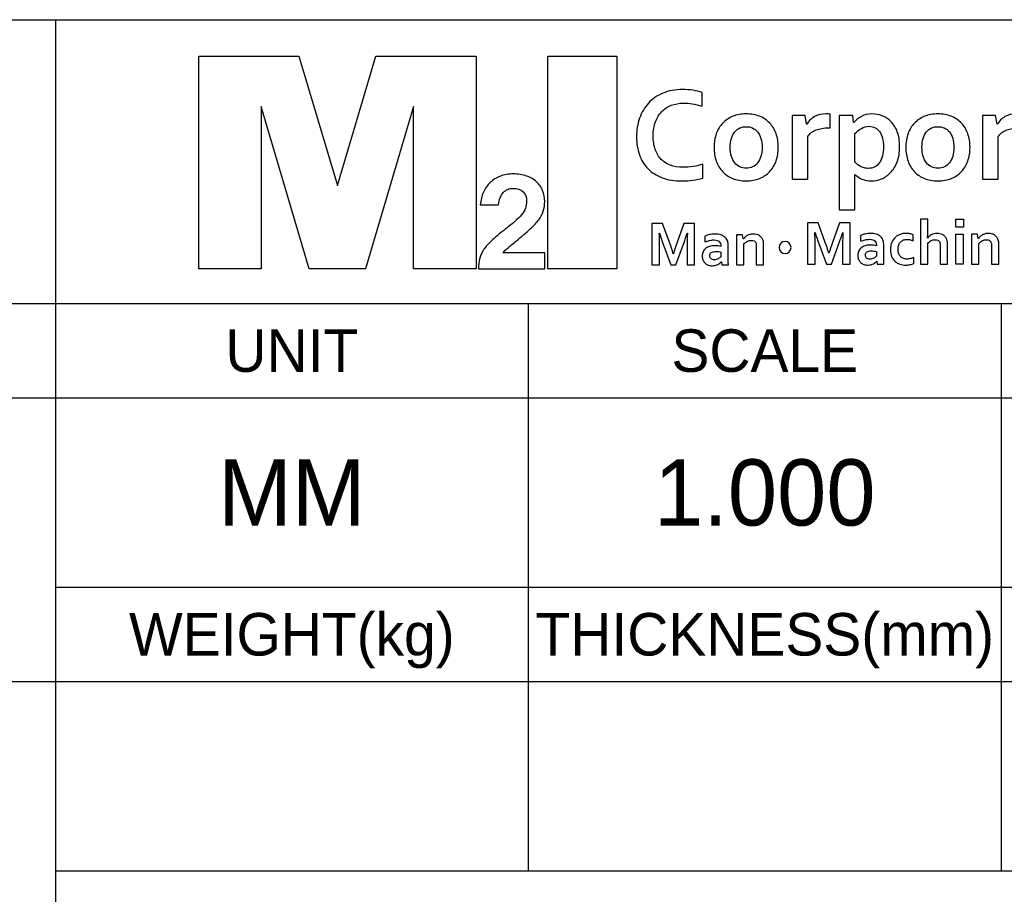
# Model space of a CAD drawing. Header units: inches. Extents: x 0 to 23.4, y 0 to 16.5.
# Tile 15 of 18: x 20 to 21.6, y 1.9 to 3.4. Entities that reach past the tile are written whole.
import ezdxf

# ---------------------------------------------------------------- set-up
doc = ezdxf.new("R2010")
doc.units = ezdxf.units.IN
doc.header["$LTSCALE"] = 1.28622
doc.header["$MEASUREMENT"] = 0
doc.layers.add('MIO-CMT0A_-FORMAT', color=7, linetype='CONTINUOUS')
doc.styles.add('TEXTSTYLE_2', font='gothic.ttf')

# ---------------------------------------------------------------- blocks, each defined once
blk = doc.blocks.new('M2I_CORP_CI_01_BL1', base_point=(21.2086, 3.1451))
at = {"layer": 'MIO-CMT0A_-FORMAT', "color": 7, "linetype": 'CONTINUOUS'}
for p, q in [((20.278, 3.3252), (20.4448, 3.3252)), ((20.278, 2.9708), (20.278, 3.3252)), ((20.4448, 3.3252), (20.5092, 3.1096)), ((20.5092, 3.1096), (20.573, 3.3252)), ((20.573, 3.3252), (20.7398, 3.3252)), ((20.7398, 3.3252), (20.7398, 2.9708)), ((20.8591, 3.3252), (20.974, 3.3252)), ((20.8591, 2.9708), (20.8591, 3.3252)), ((20.974, 3.3252), (20.974, 2.9708)), ((20.4618, 2.9708), (20.3819, 3.241)), ((20.3819, 3.241), (20.3819, 2.9708)), ((20.6359, 3.241), (20.5558, 2.9708)), ((20.6359, 2.9708), (20.6359, 3.241)), ((21.5383, 3.0534), (21.5513, 3.0534)), ((21.5383, 3.04), (21.5383, 3.0534)), ((21.5513, 3.0534), (21.5513, 3.04)), ((21.5513, 3.04), (21.5383, 3.04)), ((21.5387, 3.0285), (21.5509, 3.0285)), ((21.5387, 2.9784), (21.5387, 3.0285)), ((21.5509, 3.0285), (21.5509, 2.9784)), ((20.3819, 2.9708), (20.278, 2.9708)), ((20.5558, 2.9708), (20.4618, 2.9708)), ((20.7398, 2.9708), (20.6359, 2.9708)), ((20.974, 2.9708), (20.8591, 2.9708)), ((21.5509, 2.9784), (21.5387, 2.9784))]:
    blk.add_line(p, q, dxfattribs=at)
for points, knots in [([(21.085, 3.2468), (21.0776, 3.2468), (21.071, 3.2456), (21.0647, 3.2432), (21.0585, 3.2408), (21.0532, 3.2373), (21.0488, 3.2326), (21.0444, 3.228), (21.0409, 3.2223), (21.0385, 3.2156), (21.036, 3.2089), (21.0347, 3.2012), (21.0347, 3.1925), (21.0347, 3.1838), (21.0359, 3.1762), (21.0381, 3.1696), (21.0404, 3.1631), (21.0437, 3.1576), (21.0479, 3.1532), (21.0521, 3.1489), (21.0573, 3.1456), (21.0634, 3.1433), (21.0695, 3.1411), (21.0765, 3.1399), (21.0842, 3.1399), (21.0898, 3.1399), (21.0955, 3.1404), (21.1012, 3.1413), (21.107, 3.1422), (21.1124, 3.1436), (21.1175, 3.1452), (21.1175, 3.1452), (21.1175, 3.1219), (21.1175, 3.1219), (21.1123, 3.1205), (21.1068, 3.1193), (21.1009, 3.1185), (21.095, 3.1177), (21.0888, 3.1173), (21.0824, 3.1173), (21.0701, 3.1173), (21.0591, 3.119), (21.0497, 3.1226), (21.0402, 3.1262), (21.0323, 3.1311), (21.026, 3.1377), (21.0197, 3.144), (21.0149, 3.1518), (21.0118, 3.1608), (21.0086, 3.1698), (21.007, 3.1799), (21.007, 3.1908), (21.007, 3.2019), (21.0087, 3.2123), (21.0121, 3.2218), (21.0155, 3.2315), (21.0204, 3.2398), (21.0268, 3.2468), (21.0332, 3.2538), (21.0412, 3.2594), (21.0508, 3.2633), (21.0604, 3.2674), (21.0713, 3.2694), (21.0834, 3.2695), (21.0897, 3.2695), (21.0955, 3.2691), (21.1011, 3.2683), (21.1067, 3.2674), (21.1117, 3.2662), (21.1161, 3.2646), (21.1161, 3.2646), (21.1161, 3.2418), (21.1161, 3.2418), (21.1103, 3.2437), (21.1048, 3.245), (21.0998, 3.2457), (21.0947, 3.2465), (21.0898, 3.2468), (21.085, 3.2468)], [0, 0, 0, 0, 1, 1, 1, 2, 2, 2, 3, 3, 3, 4, 4, 4, 5, 5, 5, 6, 6, 6, 7, 7, 7, 8, 8, 8, 9, 9, 9, 10, 10, 10, 11, 11, 11, 12, 12, 12, 13, 13, 13, 14, 14, 14, 15, 15, 15, 16, 16, 16, 17, 17, 17, 18, 18, 18, 19, 19, 19, 20, 20, 20, 21, 21, 21, 22, 22, 22, 23, 23, 23, 24, 24, 24, 25, 25, 25, 26, 26, 26, 26]), ([(21.243, 3.1732), (21.243, 3.1648), (21.2417, 3.1572), (21.2392, 3.1503), (21.2368, 3.1434), (21.2332, 3.1375), (21.2285, 3.1326), (21.2239, 3.1278), (21.2183, 3.124), (21.2117, 3.1213), (21.2051, 3.1186), (21.1977, 3.1173), (21.1896, 3.1173), (21.1813, 3.1173), (21.1738, 3.1186), (21.1672, 3.1213), (21.1606, 3.124), (21.1551, 3.1278), (21.1504, 3.1326), (21.1458, 3.1375), (21.1422, 3.1434), (21.1398, 3.1503), (21.1373, 3.1572), (21.1361, 3.1648), (21.1361, 3.1732), (21.1361, 3.1815), (21.1374, 3.1891), (21.1398, 3.196), (21.1423, 3.2028), (21.1459, 3.2087), (21.1506, 3.2135), (21.1552, 3.2185), (21.1608, 3.2222), (21.1674, 3.225), (21.174, 3.2276), (21.1813, 3.2289), (21.1894, 3.2289), (21.1977, 3.2289), (21.2052, 3.2276), (21.2118, 3.225), (21.2185, 3.2222), (21.2241, 3.2185), (21.2287, 3.2135), (21.2333, 3.2087), (21.2368, 3.2028), (21.2393, 3.196), (21.2417, 3.1891), (21.243, 3.1815), (21.243, 3.1732)], [0, 0, 0, 0, 1, 1, 1, 2, 2, 2, 3, 3, 3, 4, 4, 4, 5, 5, 5, 6, 6, 6, 7, 7, 7, 8, 8, 8, 9, 9, 9, 10, 10, 10, 11, 11, 11, 12, 12, 12, 13, 13, 13, 14, 14, 14, 15, 15, 15, 16, 16, 16, 16]), ([(21.3292, 3.2057), (21.3292, 3.2057), (21.327, 3.2057), (21.327, 3.2057), (21.319, 3.2057), (21.312, 3.2045), (21.306, 3.2022), (21.2999, 3.1998), (21.2953, 3.1961), (21.292, 3.1913), (21.292, 3.1913), (21.292, 3.12), (21.292, 3.12), (21.292, 3.12), (21.266, 3.12), (21.266, 3.12), (21.266, 3.12), (21.266, 3.2264), (21.266, 3.2264), (21.266, 3.2264), (21.2875, 3.2264), (21.2875, 3.2264), (21.2875, 3.2264), (21.2899, 3.2116), (21.2899, 3.2116), (21.2899, 3.2116), (21.2903, 3.2116), (21.2903, 3.2116), (21.2935, 3.2169), (21.2977, 3.2211), (21.3031, 3.2244), (21.3085, 3.2273), (21.3149, 3.2289), (21.3223, 3.2289), (21.325, 3.2289), (21.3274, 3.2287), (21.3292, 3.2284), (21.3292, 3.2284), (21.3292, 3.2057), (21.3292, 3.2057)], [0, 0, 0, 0, 1, 1, 1, 2, 2, 2, 3, 3, 3, 4, 4, 4, 5, 5, 5, 6, 6, 6, 7, 7, 7, 8, 8, 8, 9, 9, 9, 10, 10, 10, 11, 11, 11, 12, 12, 12, 13, 13, 13, 13]), ([(21.3977, 3.1173), (21.392, 3.1173), (21.3869, 3.1182), (21.3823, 3.1204), (21.3776, 3.1225), (21.3737, 3.125), (21.3706, 3.1281), (21.3706, 3.1281), (21.3702, 3.1281), (21.3702, 3.1281), (21.3703, 3.1267), (21.3704, 3.1246), (21.3704, 3.1219), (21.3706, 3.1193), (21.3706, 3.1164), (21.3706, 3.1132), (21.3706, 3.1132), (21.3706, 3.069), (21.3706, 3.069), (21.3706, 3.069), (21.3446, 3.069), (21.3446, 3.069), (21.3446, 3.069), (21.3446, 3.2264), (21.3446, 3.2264), (21.3446, 3.2264), (21.3673, 3.2264), (21.3673, 3.2264), (21.3673, 3.2264), (21.3684, 3.2143), (21.3684, 3.2143), (21.3684, 3.2143), (21.369, 3.2143), (21.369, 3.2143), (21.3721, 3.2186), (21.3763, 3.222), (21.3813, 3.2247), (21.3863, 3.2276), (21.3922, 3.2289), (21.3989, 3.2289), (21.4046, 3.2289), (21.4103, 3.2278), (21.4158, 3.2257), (21.4215, 3.2235), (21.4265, 3.2203), (21.4309, 3.2158), (21.4351, 3.2113), (21.4385, 3.2057), (21.4411, 3.1989), (21.4438, 3.1921), (21.445, 3.1839), (21.445, 3.1746), (21.445, 3.1648), (21.4437, 3.1562), (21.4409, 3.149), (21.4381, 3.1418), (21.4344, 3.1359), (21.4299, 3.1311), (21.4253, 3.1264), (21.4204, 3.123), (21.4148, 3.1206), (21.4092, 3.1184), (21.4036, 3.1173), (21.3977, 3.1173)], [0, 0, 0, 0, 1, 1, 1, 2, 2, 2, 3, 3, 3, 4, 4, 4, 5, 5, 5, 6, 6, 6, 7, 7, 7, 8, 8, 8, 9, 9, 9, 10, 10, 10, 11, 11, 11, 12, 12, 12, 13, 13, 13, 14, 14, 14, 15, 15, 15, 16, 16, 16, 17, 17, 17, 18, 18, 18, 19, 19, 19, 20, 20, 20, 21, 21, 21, 21]), ([(21.5622, 3.1732), (21.5622, 3.1648), (21.5609, 3.1572), (21.5584, 3.1503), (21.556, 3.1434), (21.5524, 3.1375), (21.5477, 3.1326), (21.5431, 3.1278), (21.5375, 3.124), (21.5309, 3.1213), (21.5243, 3.1186), (21.517, 3.1173), (21.5089, 3.1173), (21.5005, 3.1173), (21.493, 3.1186), (21.4864, 3.1213), (21.4798, 3.124), (21.4742, 3.1278), (21.4696, 3.1326), (21.465, 3.1375), (21.4614, 3.1434), (21.459, 3.1503), (21.4566, 3.1572), (21.4553, 3.1648), (21.4553, 3.1732), (21.4553, 3.1815), (21.4566, 3.1891), (21.459, 3.196), (21.4615, 3.2028), (21.4651, 3.2087), (21.4697, 3.2135), (21.4744, 3.2185), (21.48, 3.2222), (21.4865, 3.225), (21.4932, 3.2276), (21.5005, 3.2289), (21.5086, 3.2289), (21.517, 3.2289), (21.5244, 3.2276), (21.531, 3.225), (21.5377, 3.2222), (21.5433, 3.2185), (21.5479, 3.2135), (21.5525, 3.2087), (21.5561, 3.2028), (21.5585, 3.196), (21.5609, 3.1891), (21.5622, 3.1815), (21.5622, 3.1732)], [0, 0, 0, 0, 1, 1, 1, 2, 2, 2, 3, 3, 3, 4, 4, 4, 5, 5, 5, 6, 6, 6, 7, 7, 7, 8, 8, 8, 9, 9, 9, 10, 10, 10, 11, 11, 11, 12, 12, 12, 13, 13, 13, 14, 14, 14, 15, 15, 15, 16, 16, 16, 16]), ([(21.6465, 3.2057), (21.6465, 3.2057), (21.6443, 3.2057), (21.6443, 3.2057), (21.6363, 3.2057), (21.6293, 3.2045), (21.6232, 3.2022), (21.6172, 3.1998), (21.6126, 3.1961), (21.6092, 3.1913), (21.6092, 3.1913), (21.6092, 3.12), (21.6092, 3.12), (21.6092, 3.12), (21.5832, 3.12), (21.5832, 3.12), (21.5832, 3.12), (21.5832, 3.2264), (21.5832, 3.2264), (21.5832, 3.2264), (21.6048, 3.2264), (21.6048, 3.2264), (21.6048, 3.2264), (21.6072, 3.2116), (21.6072, 3.2116), (21.6072, 3.2116), (21.6076, 3.2116), (21.6076, 3.2116), (21.6107, 3.2169), (21.6149, 3.2211), (21.6202, 3.2244), (21.6256, 3.2273), (21.6322, 3.2289), (21.6397, 3.2289), (21.6423, 3.2289), (21.6446, 3.2287), (21.6465, 3.2284), (21.6465, 3.2284), (21.6465, 3.2057), (21.6465, 3.2057)], [0, 0, 0, 0, 1, 1, 1, 2, 2, 2, 3, 3, 3, 4, 4, 4, 5, 5, 5, 6, 6, 6, 7, 7, 7, 8, 8, 8, 9, 9, 9, 10, 10, 10, 11, 11, 11, 12, 12, 12, 13, 13, 13, 13]), ([(21.216, 3.1732), (21.216, 3.1787), (21.2155, 3.1837), (21.2141, 3.188), (21.2128, 3.1924), (21.211, 3.196), (21.2086, 3.1989), (21.2063, 3.2018), (21.2034, 3.204), (21.2002, 3.2055), (21.1969, 3.2069), (21.1933, 3.2076), (21.1894, 3.2076), (21.1857, 3.2076), (21.1821, 3.2069), (21.1789, 3.2055), (21.1756, 3.204), (21.1728, 3.2018), (21.1704, 3.1989), (21.1681, 3.196), (21.1662, 3.1924), (21.165, 3.188), (21.1636, 3.1837), (21.163, 3.1787), (21.163, 3.1732), (21.163, 3.1675), (21.1636, 3.1625), (21.165, 3.1582), (21.1662, 3.1539), (21.1681, 3.1503), (21.1705, 3.1474), (21.1728, 3.1445), (21.1757, 3.1422), (21.1789, 3.1408), (21.1822, 3.1393), (21.1858, 3.1386), (21.1896, 3.1386), (21.1935, 3.1386), (21.197, 3.1393), (21.2003, 3.1408), (21.2035, 3.1422), (21.2063, 3.1445), (21.2086, 3.1474), (21.211, 3.1503), (21.2128, 3.1539), (21.2141, 3.1582), (21.2155, 3.1625), (21.216, 3.1675), (21.216, 3.1732)], [0, 0, 0, 0, 1, 1, 1, 2, 2, 2, 3, 3, 3, 4, 4, 4, 5, 5, 5, 6, 6, 6, 7, 7, 7, 8, 8, 8, 9, 9, 9, 10, 10, 10, 11, 11, 11, 12, 12, 12, 13, 13, 13, 14, 14, 14, 15, 15, 15, 16, 16, 16, 16]), ([(21.3943, 3.2082), (21.3898, 3.2081), (21.3855, 3.2069), (21.3814, 3.2047), (21.3773, 3.2025), (21.3737, 3.1997), (21.3706, 3.196), (21.3706, 3.196), (21.3706, 3.1486), (21.3706, 3.1486), (21.3717, 3.1474), (21.373, 3.1462), (21.3745, 3.1449), (21.376, 3.1436), (21.3778, 3.1425), (21.3796, 3.1415), (21.3815, 3.1406), (21.3837, 3.1396), (21.3859, 3.139), (21.3882, 3.1382), (21.3906, 3.1381), (21.3932, 3.1381), (21.3972, 3.1381), (21.4007, 3.1388), (21.4039, 3.1407), (21.407, 3.1422), (21.4097, 3.1448), (21.4117, 3.1479), (21.4138, 3.1511), (21.4154, 3.1547), (21.4165, 3.1591), (21.4176, 3.1634), (21.4182, 3.1683), (21.4182, 3.1737), (21.4182, 3.1794), (21.4176, 3.1843), (21.4164, 3.1886), (21.4153, 3.193), (21.4137, 3.1965), (21.4116, 3.1994), (21.4096, 3.2023), (21.407, 3.2044), (21.4041, 3.2058), (21.4012, 3.2073), (21.3979, 3.2082), (21.3943, 3.2082)], [0, 0, 0, 0, 1, 1, 1, 2, 2, 2, 3, 3, 3, 4, 4, 4, 5, 5, 5, 6, 6, 6, 7, 7, 7, 8, 8, 8, 9, 9, 9, 10, 10, 10, 11, 11, 11, 12, 12, 12, 13, 13, 13, 14, 14, 14, 15, 15, 15, 15]), ([(21.5353, 3.1732), (21.5353, 3.1787), (21.5347, 3.1837), (21.5333, 3.188), (21.532, 3.1924), (21.5301, 3.196), (21.5279, 3.1989), (21.5255, 3.2018), (21.5227, 3.204), (21.5193, 3.2055), (21.5161, 3.2069), (21.5124, 3.2076), (21.5086, 3.2076), (21.5048, 3.2076), (21.5013, 3.2069), (21.498, 3.2055), (21.4948, 3.204), (21.4919, 3.2018), (21.4896, 3.1989), (21.4873, 3.196), (21.4854, 3.1924), (21.4841, 3.188), (21.4828, 3.1837), (21.4822, 3.1787), (21.4822, 3.1732), (21.4822, 3.1675), (21.4828, 3.1625), (21.4841, 3.1582), (21.4854, 3.1539), (21.4873, 3.1503), (21.4897, 3.1474), (21.492, 3.1445), (21.4949, 3.1422), (21.4982, 3.1408), (21.5014, 3.1393), (21.505, 3.1386), (21.5089, 3.1386), (21.5128, 3.1386), (21.5163, 3.1393), (21.5195, 3.1408), (21.5227, 3.1422), (21.5255, 3.1445), (21.5279, 3.1474), (21.5301, 3.1503), (21.532, 3.1539), (21.5333, 3.1582), (21.5347, 3.1625), (21.5353, 3.1675), (21.5353, 3.1732)], [0, 0, 0, 0, 1, 1, 1, 2, 2, 2, 3, 3, 3, 4, 4, 4, 5, 5, 5, 6, 6, 6, 7, 7, 7, 8, 8, 8, 9, 9, 9, 10, 10, 10, 11, 11, 11, 12, 12, 12, 13, 13, 13, 14, 14, 14, 15, 15, 15, 16, 16, 16, 16]), ([(20.8545, 2.9708), (20.8545, 2.9708), (20.7437, 2.9708), (20.7437, 2.9708), (20.7437, 2.9837), (20.7468, 2.9946), (20.753, 3.0037), (20.756, 3.0079), (20.7601, 3.0125), (20.7656, 3.0176), (20.7711, 3.0228), (20.7778, 3.0285), (20.7858, 3.0346), (20.7929, 3.0401), (20.7989, 3.045), (20.8038, 3.0491), (20.8087, 3.0534), (20.8127, 3.0572), (20.8156, 3.061), (20.8186, 3.0646), (20.8207, 3.0683), (20.822, 3.0719), (20.8233, 3.0753), (20.8239, 3.0793), (20.8239, 3.0836), (20.8239, 3.0902), (20.8219, 3.0955), (20.818, 3.0992), (20.8141, 3.103), (20.8085, 3.1048), (20.8012, 3.1048), (20.7981, 3.1048), (20.7952, 3.1044), (20.7925, 3.1032), (20.7898, 3.1021), (20.7872, 3.1002), (20.7852, 3.0979), (20.783, 3.0956), (20.7813, 3.0928), (20.7798, 3.0893), (20.7785, 3.0858), (20.7776, 3.0819), (20.7773, 3.0774), (20.7773, 3.0774), (20.7468, 3.0774), (20.7468, 3.0774), (20.7475, 3.0851), (20.7493, 3.0923), (20.7521, 3.0986), (20.755, 3.1049), (20.7588, 3.1104), (20.7635, 3.1149), (20.7683, 3.1193), (20.7739, 3.1227), (20.7803, 3.1252), (20.7867, 3.1276), (20.7939, 3.1289), (20.8016, 3.1289), (20.81, 3.1289), (20.8175, 3.1277), (20.824, 3.1253), (20.8306, 3.123), (20.836, 3.1199), (20.8405, 3.1157), (20.845, 3.1116), (20.8483, 3.1068), (20.8507, 3.1012), (20.8529, 3.0957), (20.8541, 3.0896), (20.8541, 3.0832), (20.8541, 3.0772), (20.8533, 3.0717), (20.8516, 3.0667), (20.8499, 3.0616), (20.8474, 3.0567), (20.8441, 3.0523), (20.8409, 3.0481), (20.8363, 3.043), (20.83, 3.0372), (20.8237, 3.0314), (20.816, 3.0248), (20.8069, 3.0174), (20.8015, 3.0131), (20.7969, 3.0092), (20.793, 3.0057), (20.789, 3.0024), (20.7862, 2.9997), (20.7843, 2.9975), (20.7843, 2.9975), (20.8545, 2.9975), (20.8545, 2.9975), (20.8545, 2.9975), (20.8545, 2.9708), (20.8545, 2.9708)], [0, 0, 0, 0, 1, 1, 1, 2, 2, 2, 3, 3, 3, 4, 4, 4, 5, 5, 5, 6, 6, 6, 7, 7, 7, 8, 8, 8, 9, 9, 9, 10, 10, 10, 11, 11, 11, 12, 12, 12, 13, 13, 13, 14, 14, 14, 15, 15, 15, 16, 16, 16, 17, 17, 17, 18, 18, 18, 19, 19, 19, 20, 20, 20, 21, 21, 21, 22, 22, 22, 23, 23, 23, 24, 24, 24, 25, 25, 25, 26, 26, 26, 27, 27, 27, 28, 28, 28, 29, 29, 29, 30, 30, 30, 31, 31, 31, 31]), ([(21.4918, 3.0329), (21.4918, 3.0303), (21.4918, 3.0282), (21.4917, 3.0266), (21.4916, 3.0249), (21.4915, 3.0233), (21.4913, 3.022), (21.4913, 3.022), (21.4915, 3.022), (21.4915, 3.022), (21.4922, 3.023), (21.4931, 3.0239), (21.4941, 3.0249), (21.4952, 3.0259), (21.4963, 3.0267), (21.4976, 3.0274), (21.4989, 3.0281), (21.5003, 3.0286), (21.502, 3.0291), (21.5035, 3.0296), (21.5053, 3.0298), (21.5072, 3.0298), (21.5089, 3.0298), (21.5105, 3.0296), (21.512, 3.0293), (21.5136, 3.029), (21.5151, 3.0285), (21.5164, 3.0278), (21.5178, 3.0271), (21.5191, 3.0262), (21.5201, 3.025), (21.5214, 3.024), (21.5222, 3.0227), (21.523, 3.0211), (21.5237, 3.0198), (21.5241, 3.0183), (21.5244, 3.0167), (21.5248, 3.0151), (21.5249, 3.013), (21.5249, 3.0107), (21.5249, 3.0107), (21.5249, 2.9784), (21.5249, 2.9784), (21.5249, 2.9784), (21.5126, 2.9784), (21.5126, 2.9784), (21.5126, 2.9784), (21.5126, 3.009), (21.5126, 3.009), (21.5126, 3.0106), (21.5126, 3.0117), (21.5124, 3.0129), (21.5123, 3.0138), (21.5121, 3.0146), (21.5117, 3.0154), (21.511, 3.0168), (21.5099, 3.0179), (21.5086, 3.0185), (21.5073, 3.0192), (21.5057, 3.0194), (21.504, 3.0194), (21.5016, 3.0194), (21.4994, 3.0189), (21.4974, 3.0178), (21.4954, 3.0167), (21.4935, 3.0151), (21.4918, 3.0129), (21.4918, 3.0129), (21.4918, 2.9784), (21.4918, 2.9784), (21.4918, 2.9784), (21.4796, 2.9784), (21.4796, 2.9784), (21.4796, 2.9784), (21.4796, 3.0534), (21.4796, 3.0534), (21.4796, 3.0534), (21.4918, 3.0534), (21.4918, 3.0534), (21.4918, 3.0534), (21.4918, 3.0329), (21.4918, 3.0329)], [0, 0, 0, 0, 1, 1, 1, 2, 2, 2, 3, 3, 3, 4, 4, 4, 5, 5, 5, 6, 6, 6, 7, 7, 7, 8, 8, 8, 9, 9, 9, 10, 10, 10, 11, 11, 11, 12, 12, 12, 13, 13, 13, 14, 14, 14, 15, 15, 15, 16, 16, 16, 17, 17, 17, 18, 18, 18, 19, 19, 19, 20, 20, 20, 21, 21, 21, 22, 22, 22, 23, 23, 23, 24, 24, 24, 25, 25, 25, 26, 26, 26, 27, 27, 27, 27]), ([(21.0684, 2.9959), (21.0699, 3.0014), (21.0718, 3.0072), (21.074, 3.0134), (21.074, 3.0134), (21.0859, 3.0466), (21.0859, 3.0466), (21.0859, 3.0466), (21.1037, 3.0466), (21.1037, 3.0466), (21.1037, 3.0466), (21.1037, 2.9773), (21.1037, 2.9773), (21.1037, 2.9773), (21.0911, 2.9773), (21.0911, 2.9773), (21.0911, 2.9773), (21.0911, 3.0124), (21.0911, 3.0124), (21.0911, 3.0176), (21.0913, 3.0235), (21.0917, 3.0303), (21.0917, 3.0303), (21.0913, 3.0303), (21.0913, 3.0303), (21.0906, 3.0283), (21.09, 3.0262), (21.0891, 3.0236), (21.0883, 3.0212), (21.0875, 3.0188), (21.0866, 3.0165), (21.0866, 3.0165), (21.0724, 2.9773), (21.0724, 2.9773), (21.0724, 2.9773), (21.0642, 2.9773), (21.0642, 2.9773), (21.0642, 2.9773), (21.0498, 3.0165), (21.0498, 3.0165), (21.049, 3.0188), (21.0481, 3.0212), (21.0474, 3.0236), (21.0466, 3.0262), (21.0459, 3.0283), (21.0453, 3.0303), (21.0453, 3.0303), (21.0448, 3.0303), (21.0448, 3.0303), (21.0452, 3.0239), (21.0454, 3.018), (21.0454, 3.0124), (21.0454, 3.0124), (21.0454, 2.9773), (21.0454, 2.9773), (21.0454, 2.9773), (21.0327, 2.9773), (21.0327, 2.9773), (21.0327, 2.9773), (21.0327, 3.0466), (21.0327, 3.0466), (21.0327, 3.0466), (21.0504, 3.0466), (21.0504, 3.0466), (21.0504, 3.0466), (21.0624, 3.0136), (21.0624, 3.0136), (21.0644, 3.0081), (21.0663, 3.0022), (21.068, 2.9959), (21.068, 2.9959), (21.0684, 2.9959), (21.0684, 2.9959)], [0, 0, 0, 0, 1, 1, 1, 2, 2, 2, 3, 3, 3, 4, 4, 4, 5, 5, 5, 6, 6, 6, 7, 7, 7, 8, 8, 8, 9, 9, 9, 10, 10, 10, 11, 11, 11, 12, 12, 12, 13, 13, 13, 14, 14, 14, 15, 15, 15, 16, 16, 16, 17, 17, 17, 18, 18, 18, 19, 19, 19, 20, 20, 20, 21, 21, 21, 22, 22, 22, 23, 23, 23, 24, 24, 24, 24]), ([(21.3274, 2.997), (21.3289, 3.0024), (21.3307, 3.0083), (21.333, 3.0145), (21.333, 3.0145), (21.3449, 3.0477), (21.3449, 3.0477), (21.3449, 3.0477), (21.3627, 3.0477), (21.3627, 3.0477), (21.3627, 3.0477), (21.3627, 2.9784), (21.3627, 2.9784), (21.3627, 2.9784), (21.3501, 2.9784), (21.3501, 2.9784), (21.3501, 2.9784), (21.3501, 3.0135), (21.3501, 3.0135), (21.3501, 3.0186), (21.3503, 3.0247), (21.3506, 3.0314), (21.3506, 3.0314), (21.3502, 3.0314), (21.3502, 3.0314), (21.3496, 3.0295), (21.3489, 3.0273), (21.3481, 3.0249), (21.3474, 3.0224), (21.3465, 3.02), (21.3456, 3.0176), (21.3456, 3.0176), (21.3313, 2.9784), (21.3313, 2.9784), (21.3313, 2.9784), (21.3232, 2.9784), (21.3232, 2.9784), (21.3232, 2.9784), (21.3087, 3.0176), (21.3087, 3.0176), (21.3079, 3.02), (21.3071, 3.0224), (21.3063, 3.0249), (21.3055, 3.0273), (21.3048, 3.0295), (21.3043, 3.0314), (21.3043, 3.0314), (21.3038, 3.0314), (21.3038, 3.0314), (21.3041, 3.025), (21.3044, 3.0191), (21.3044, 3.0136), (21.3044, 3.0136), (21.3044, 2.9784), (21.3044, 2.9784), (21.3044, 2.9784), (21.2918, 2.9784), (21.2918, 2.9784), (21.2918, 2.9784), (21.2918, 3.0477), (21.2918, 3.0477), (21.2918, 3.0477), (21.3094, 3.0477), (21.3094, 3.0477), (21.3094, 3.0477), (21.3213, 3.0148), (21.3213, 3.0148), (21.3234, 3.0092), (21.3252, 3.0033), (21.327, 2.997), (21.327, 2.997), (21.3274, 2.997), (21.3274, 2.997)], [0, 0, 0, 0, 1, 1, 1, 2, 2, 2, 3, 3, 3, 4, 4, 4, 5, 5, 5, 6, 6, 6, 7, 7, 7, 8, 8, 8, 9, 9, 9, 10, 10, 10, 11, 11, 11, 12, 12, 12, 13, 13, 13, 14, 14, 14, 15, 15, 15, 16, 16, 16, 17, 17, 17, 18, 18, 18, 19, 19, 19, 20, 20, 20, 21, 21, 21, 22, 22, 22, 23, 23, 23, 24, 24, 24, 24]), ([(21.1483, 2.9826), (21.1483, 2.9826), (21.1481, 2.9826), (21.1481, 2.9826), (21.1474, 2.9819), (21.1466, 2.9811), (21.1456, 2.9804), (21.1446, 2.9796), (21.1435, 2.979), (21.1423, 2.9782), (21.141, 2.9776), (21.1396, 2.977), (21.1381, 2.9766), (21.1366, 2.9763), (21.135, 2.976), (21.1332, 2.976), (21.1308, 2.976), (21.1286, 2.9764), (21.1265, 2.9771), (21.1244, 2.9778), (21.1227, 2.979), (21.1212, 2.9804), (21.1198, 2.9818), (21.1186, 2.9834), (21.1176, 2.9854), (21.1168, 2.9873), (21.1164, 2.9896), (21.1164, 2.9921), (21.1164, 2.9948), (21.1169, 2.9972), (21.1179, 2.9993), (21.1189, 3.0014), (21.1202, 3.0033), (21.122, 3.0047), (21.1238, 3.0062), (21.1259, 3.0074), (21.1284, 3.0082), (21.1308, 3.009), (21.1335, 3.0093), (21.1364, 3.0093), (21.1387, 3.0093), (21.1406, 3.0092), (21.1425, 3.0089), (21.1443, 3.0086), (21.1459, 3.0083), (21.1473, 3.0079), (21.1473, 3.0079), (21.1473, 3.01), (21.1473, 3.01), (21.1473, 3.0111), (21.1471, 3.0122), (21.1467, 3.0133), (21.1463, 3.0143), (21.1457, 3.0154), (21.1448, 3.0162), (21.1439, 3.0171), (21.1427, 3.0178), (21.1414, 3.0183), (21.14, 3.0187), (21.1382, 3.019), (21.1362, 3.019), (21.1336, 3.019), (21.1312, 3.0187), (21.1287, 3.0181), (21.1262, 3.0176), (21.1235, 3.0168), (21.1206, 3.0157), (21.1206, 3.0157), (21.1206, 3.0252), (21.1206, 3.0252), (21.1231, 3.0264), (21.1258, 3.0272), (21.1287, 3.0278), (21.1315, 3.0283), (21.1344, 3.0286), (21.1376, 3.0288), (21.1412, 3.0288), (21.1444, 3.0282), (21.1471, 3.0274), (21.1499, 3.0265), (21.1522, 3.0252), (21.154, 3.0236), (21.1559, 3.0222), (21.1573, 3.0203), (21.1582, 3.0181), (21.1591, 3.0159), (21.1595, 3.0136), (21.1595, 3.0111), (21.1595, 3.0111), (21.1595, 2.9922), (21.1595, 2.9922), (21.1595, 2.9889), (21.1596, 2.9861), (21.1597, 2.9837), (21.1597, 2.9814), (21.1598, 2.9792), (21.1599, 2.9773), (21.1599, 2.9773), (21.1488, 2.9773), (21.1488, 2.9773), (21.1488, 2.9773), (21.1483, 2.9826), (21.1483, 2.9826)], [0, 0, 0, 0, 1, 1, 1, 2, 2, 2, 3, 3, 3, 4, 4, 4, 5, 5, 5, 6, 6, 6, 7, 7, 7, 8, 8, 8, 9, 9, 9, 10, 10, 10, 11, 11, 11, 12, 12, 12, 13, 13, 13, 14, 14, 14, 15, 15, 15, 16, 16, 16, 17, 17, 17, 18, 18, 18, 19, 19, 19, 20, 20, 20, 21, 21, 21, 22, 22, 22, 23, 23, 23, 24, 24, 24, 25, 25, 25, 26, 26, 26, 27, 27, 27, 28, 28, 28, 29, 29, 29, 30, 30, 30, 31, 31, 31, 32, 32, 32, 33, 33, 33, 34, 34, 34, 34]), ([(21.1846, 3.0206), (21.1846, 3.0206), (21.1849, 3.0206), (21.1849, 3.0206), (21.1856, 3.0215), (21.1865, 3.0225), (21.1875, 3.0235), (21.1887, 3.0246), (21.1899, 3.0255), (21.1914, 3.0262), (21.1928, 3.027), (21.1942, 3.0277), (21.196, 3.028), (21.1977, 3.0285), (21.1996, 3.0288), (21.2015, 3.0288), (21.2033, 3.0288), (21.2051, 3.0285), (21.2068, 3.0281), (21.2085, 3.0277), (21.21, 3.0271), (21.2115, 3.0262), (21.2129, 3.0253), (21.2142, 3.0241), (21.2152, 3.0227), (21.2163, 3.0213), (21.2171, 3.0197), (21.2177, 3.0178), (21.2182, 3.0167), (21.2183, 3.0156), (21.2185, 3.0142), (21.2186, 3.013), (21.2186, 3.0115), (21.2186, 3.01), (21.2186, 3.01), (21.2186, 2.9773), (21.2186, 2.9773), (21.2186, 2.9773), (21.2063, 2.9773), (21.2063, 2.9773), (21.2063, 2.9773), (21.2063, 3.008), (21.2063, 3.008), (21.2063, 3.0093), (21.2063, 3.0105), (21.2063, 3.0114), (21.2061, 3.0124), (21.206, 3.0132), (21.2057, 3.014), (21.2051, 3.0156), (21.2042, 3.0167), (21.2028, 3.0174), (21.2016, 3.0181), (21.2001, 3.0183), (21.1982, 3.0183), (21.1959, 3.0183), (21.1937, 3.0179), (21.1915, 3.0167), (21.1892, 3.0157), (21.1873, 3.014), (21.1856, 3.0118), (21.1856, 3.0118), (21.1856, 2.9773), (21.1856, 2.9773), (21.1856, 2.9773), (21.1733, 2.9773), (21.1733, 2.9773), (21.1733, 2.9773), (21.1733, 3.0275), (21.1733, 3.0275), (21.1733, 3.0275), (21.1835, 3.0275), (21.1835, 3.0275), (21.1835, 3.0275), (21.1846, 3.0206), (21.1846, 3.0206)], [0, 0, 0, 0, 1, 1, 1, 2, 2, 2, 3, 3, 3, 4, 4, 4, 5, 5, 5, 6, 6, 6, 7, 7, 7, 8, 8, 8, 9, 9, 9, 10, 10, 10, 11, 11, 11, 12, 12, 12, 13, 13, 13, 14, 14, 14, 15, 15, 15, 16, 16, 16, 17, 17, 17, 18, 18, 18, 19, 19, 19, 20, 20, 20, 21, 21, 21, 22, 22, 22, 23, 23, 23, 24, 24, 24, 25, 25, 25, 25]), ([(21.2642, 3.0063), (21.2642, 3.0008), (21.2597, 2.9964), (21.2542, 2.9964), (21.2487, 2.9964), (21.2442, 3.0008), (21.2442, 3.0063), (21.2442, 3.0119), (21.2487, 3.0164), (21.2542, 3.0164), (21.2597, 3.0164), (21.2642, 3.0119), (21.2642, 3.0063)], [0, 0, 0, 0, 1, 1, 1, 2, 2, 2, 3, 3, 3, 4, 4, 4, 4]), ([(21.4072, 2.9838), (21.4072, 2.9838), (21.407, 2.9838), (21.407, 2.9838), (21.4063, 2.983), (21.4055, 2.9823), (21.4045, 2.9815), (21.4036, 2.9807), (21.4024, 2.98), (21.4013, 2.9794), (21.4, 2.9787), (21.3986, 2.9781), (21.3971, 2.9777), (21.3956, 2.9773), (21.394, 2.9771), (21.3922, 2.9771), (21.3898, 2.9771), (21.3875, 2.9775), (21.3855, 2.9782), (21.3834, 2.979), (21.3816, 2.98), (21.3801, 2.9814), (21.3787, 2.9829), (21.3776, 2.9845), (21.3767, 2.9864), (21.3759, 2.9885), (21.3754, 2.9908), (21.3754, 2.9931), (21.3754, 2.9959), (21.3759, 2.9983), (21.3769, 3.0004), (21.3779, 3.0026), (21.3793, 3.0044), (21.381, 3.0058), (21.3828, 3.0073), (21.3849, 3.0083), (21.3873, 3.0092), (21.3898, 3.01), (21.3925, 3.0104), (21.3954, 3.0104), (21.3976, 3.0104), (21.3996, 3.0102), (21.4015, 3.01), (21.4033, 3.0097), (21.4048, 3.0093), (21.4063, 3.009), (21.4063, 3.009), (21.4063, 3.0109), (21.4063, 3.0109), (21.4063, 3.0122), (21.4061, 3.0133), (21.4057, 3.0143), (21.4053, 3.0156), (21.4046, 3.0165), (21.4038, 3.0173), (21.4029, 3.0181), (21.4017, 3.0188), (21.4003, 3.0193), (21.3989, 3.0198), (21.3972, 3.02), (21.3951, 3.02), (21.3927, 3.02), (21.3902, 3.0198), (21.3876, 3.0192), (21.3853, 3.0187), (21.3825, 3.0179), (21.3796, 3.0168), (21.3796, 3.0168), (21.3796, 3.0264), (21.3796, 3.0264), (21.3821, 3.0275), (21.3848, 3.0282), (21.3876, 3.0288), (21.3905, 3.0295), (21.3935, 3.0298), (21.3966, 3.0298), (21.4002, 3.0298), (21.4034, 3.0293), (21.4061, 3.0285), (21.4089, 3.0277), (21.4111, 3.0264), (21.413, 3.0247), (21.4148, 3.0233), (21.4162, 3.0213), (21.4171, 3.0192), (21.4181, 3.0171), (21.4185, 3.0148), (21.4185, 3.0122), (21.4185, 3.0122), (21.4185, 2.9934), (21.4185, 2.9934), (21.4185, 2.99), (21.4186, 2.9871), (21.4186, 2.9848), (21.4187, 2.9824), (21.4188, 2.9802), (21.4188, 2.9784), (21.4188, 2.9784), (21.4077, 2.9784), (21.4077, 2.9784), (21.4077, 2.9784), (21.4072, 2.9838), (21.4072, 2.9838)], [0, 0, 0, 0, 1, 1, 1, 2, 2, 2, 3, 3, 3, 4, 4, 4, 5, 5, 5, 6, 6, 6, 7, 7, 7, 8, 8, 8, 9, 9, 9, 10, 10, 10, 11, 11, 11, 12, 12, 12, 13, 13, 13, 14, 14, 14, 15, 15, 15, 16, 16, 16, 17, 17, 17, 18, 18, 18, 19, 19, 19, 20, 20, 20, 21, 21, 21, 22, 22, 22, 23, 23, 23, 24, 24, 24, 25, 25, 25, 26, 26, 26, 27, 27, 27, 28, 28, 28, 29, 29, 29, 30, 30, 30, 31, 31, 31, 32, 32, 32, 33, 33, 33, 34, 34, 34, 34]), ([(21.4684, 2.9795), (21.4669, 2.9788), (21.465, 2.9782), (21.4627, 2.9778), (21.4605, 2.9773), (21.4581, 2.9771), (21.4555, 2.9771), (21.4521, 2.9771), (21.4486, 2.9776), (21.4455, 2.9787), (21.4424, 2.9796), (21.4396, 2.9812), (21.4373, 2.9833), (21.435, 2.9854), (21.4331, 2.9881), (21.4317, 2.9914), (21.4304, 2.9946), (21.4297, 2.9984), (21.4297, 3.0027), (21.4297, 3.0075), (21.4304, 3.0117), (21.432, 3.0151), (21.4336, 3.0185), (21.4356, 3.0214), (21.4381, 3.0235), (21.4406, 3.0257), (21.4433, 3.0273), (21.4464, 3.0282), (21.4495, 3.0293), (21.4525, 3.0298), (21.4555, 3.0298), (21.4578, 3.0298), (21.46, 3.0296), (21.462, 3.0292), (21.464, 3.0288), (21.466, 3.0282), (21.4677, 3.0277), (21.4677, 3.0277), (21.4677, 3.0176), (21.4677, 3.0176), (21.4661, 3.0183), (21.4645, 3.0188), (21.4628, 3.0191), (21.4611, 3.0196), (21.4593, 3.0198), (21.4573, 3.0198), (21.4554, 3.0198), (21.4534, 3.0194), (21.4516, 3.0189), (21.4499, 3.0183), (21.4483, 3.0173), (21.4469, 3.016), (21.4455, 3.0146), (21.4444, 3.013), (21.4436, 3.0107), (21.4428, 3.0086), (21.4424, 3.006), (21.4424, 3.003), (21.4424, 3.0008), (21.4427, 2.9988), (21.4433, 2.9968), (21.4439, 2.9948), (21.4448, 2.9931), (21.4461, 2.9917), (21.4472, 2.9904), (21.4488, 2.9892), (21.4506, 2.9884), (21.4524, 2.9875), (21.4546, 2.9871), (21.4571, 2.9871), (21.4594, 2.9871), (21.4614, 2.9873), (21.4632, 2.9878), (21.465, 2.9884), (21.4668, 2.9888), (21.4684, 2.9895), (21.4684, 2.9895), (21.4684, 2.9795), (21.4684, 2.9795)], [0, 0, 0, 0, 1, 1, 1, 2, 2, 2, 3, 3, 3, 4, 4, 4, 5, 5, 5, 6, 6, 6, 7, 7, 7, 8, 8, 8, 9, 9, 9, 10, 10, 10, 11, 11, 11, 12, 12, 12, 13, 13, 13, 14, 14, 14, 15, 15, 15, 16, 16, 16, 17, 17, 17, 18, 18, 18, 19, 19, 19, 20, 20, 20, 21, 21, 21, 22, 22, 22, 23, 23, 23, 24, 24, 24, 25, 25, 25, 26, 26, 26, 26]), ([(21.576, 3.0216), (21.576, 3.0216), (21.5762, 3.0216), (21.5762, 3.0216), (21.5769, 3.0226), (21.5778, 3.0236), (21.5789, 3.0247), (21.58, 3.0256), (21.5813, 3.0265), (21.5827, 3.0273), (21.5841, 3.028), (21.5857, 3.0286), (21.5874, 3.0291), (21.5891, 3.0296), (21.5909, 3.0298), (21.5929, 3.0298), (21.5947, 3.0298), (21.5965, 3.0296), (21.5981, 3.0291), (21.5999, 3.0288), (21.6015, 3.0281), (21.6028, 3.0273), (21.6042, 3.0264), (21.6055, 3.0252), (21.6066, 3.0238), (21.6077, 3.0224), (21.6086, 3.0208), (21.6091, 3.0188), (21.6095, 3.0178), (21.6097, 3.0166), (21.6099, 3.0154), (21.61, 3.0141), (21.6101, 3.0126), (21.6101, 3.0109), (21.6101, 3.0109), (21.6101, 2.9784), (21.6101, 2.9784), (21.6101, 2.9784), (21.5978, 2.9784), (21.5978, 2.9784), (21.5978, 2.9784), (21.5978, 3.0091), (21.5978, 3.0091), (21.5978, 3.0104), (21.5978, 3.0115), (21.5977, 3.0125), (21.5976, 3.0135), (21.5973, 3.0143), (21.597, 3.0151), (21.5964, 3.0167), (21.5955, 3.0178), (21.5942, 3.0184), (21.5929, 3.0191), (21.5915, 3.0194), (21.5897, 3.0194), (21.5873, 3.0194), (21.585, 3.019), (21.5828, 3.0179), (21.5806, 3.0167), (21.5787, 3.0151), (21.577, 3.0129), (21.577, 3.0129), (21.577, 2.9784), (21.577, 2.9784), (21.577, 2.9784), (21.5647, 2.9784), (21.5647, 2.9784), (21.5647, 2.9784), (21.5647, 3.0285), (21.5647, 3.0285), (21.5647, 3.0285), (21.5749, 3.0285), (21.5749, 3.0285), (21.5749, 3.0285), (21.576, 3.0216), (21.576, 3.0216)], [0, 0, 0, 0, 1, 1, 1, 2, 2, 2, 3, 3, 3, 4, 4, 4, 5, 5, 5, 6, 6, 6, 7, 7, 7, 8, 8, 8, 9, 9, 9, 10, 10, 10, 11, 11, 11, 12, 12, 12, 13, 13, 13, 14, 14, 14, 15, 15, 15, 16, 16, 16, 17, 17, 17, 18, 18, 18, 19, 19, 19, 20, 20, 20, 21, 21, 21, 22, 22, 22, 23, 23, 23, 24, 24, 24, 25, 25, 25, 25]), ([(21.4063, 2.9997), (21.4051, 3), (21.4037, 3.0003), (21.4023, 3.0005), (21.4007, 3.0008), (21.3992, 3.0008), (21.3976, 3.0008), (21.3946, 3.0008), (21.3923, 3.0003), (21.3905, 2.9991), (21.3887, 2.9979), (21.3879, 2.996), (21.3879, 2.9936), (21.3879, 2.9925), (21.3881, 2.9915), (21.3885, 2.9906), (21.3888, 2.9898), (21.3894, 2.9891), (21.3901, 2.9885), (21.3907, 2.988), (21.3916, 2.9875), (21.3925, 2.9873), (21.3934, 2.9871), (21.3943, 2.9869), (21.3953, 2.9869), (21.3966, 2.9869), (21.3976, 2.9871), (21.3988, 2.9873), (21.3999, 2.9876), (21.4009, 2.9881), (21.4019, 2.9887), (21.4029, 2.9891), (21.4037, 2.9896), (21.4044, 2.9902), (21.4051, 2.991), (21.4057, 2.9915), (21.4063, 2.9921), (21.4063, 2.9921), (21.4063, 2.9997), (21.4063, 2.9997)], [0, 0, 0, 0, 1, 1, 1, 2, 2, 2, 3, 3, 3, 4, 4, 4, 5, 5, 5, 6, 6, 6, 7, 7, 7, 8, 8, 8, 9, 9, 9, 10, 10, 10, 11, 11, 11, 12, 12, 12, 13, 13, 13, 13]), ([(21.1473, 2.9988), (21.1461, 2.999), (21.1448, 2.9992), (21.1433, 2.9995), (21.1418, 2.9997), (21.1402, 2.9997), (21.1387, 2.9997), (21.1356, 2.9997), (21.1333, 2.9992), (21.1315, 2.9981), (21.1298, 2.9968), (21.1289, 2.9949), (21.1289, 2.9926), (21.1289, 2.9915), (21.1291, 2.9904), (21.1295, 2.9896), (21.1299, 2.9887), (21.1304, 2.988), (21.1311, 2.9874), (21.1318, 2.9869), (21.1326, 2.9864), (21.1335, 2.9862), (21.1343, 2.9859), (21.1354, 2.9858), (21.1363, 2.9858), (21.1376, 2.9858), (21.1387, 2.986), (21.1398, 2.9863), (21.1409, 2.9866), (21.1419, 2.9871), (21.1429, 2.9874), (21.1438, 2.9881), (21.1446, 2.9886), (21.1454, 2.9892), (21.1462, 2.9898), (21.1467, 2.9905), (21.1473, 2.9911), (21.1473, 2.9911), (21.1473, 2.9988), (21.1473, 2.9988)], [0, 0, 0, 0, 1, 1, 1, 2, 2, 2, 3, 3, 3, 4, 4, 4, 5, 5, 5, 6, 6, 6, 7, 7, 7, 8, 8, 8, 9, 9, 9, 10, 10, 10, 11, 11, 11, 12, 12, 12, 13, 13, 13, 13])]:
    blk.add_open_spline(points, degree=3, knots=knots, dxfattribs=at)

msp = doc.modelspace()

# ---------------------------------------------------------------- linework, layer by layer
at = {"layer": 'MIO-CMT0A_-FORMAT', "color": 2, "linetype": 'CONTINUOUS'}
for p, q in [((17.677165, 3.385826), (22.401574, 3.385826)), ((20.03937, 3.385826), (20.03937, 0.787401)), ((17.677165, 2.913385), (22.401574, 2.913385)), ((20.826771, 2.913385), (20.826771, 1.968503)), ((21.614173, 2.913385), (21.614173, 1.968503)), ((17.677165, 2.755905), (22.401574, 2.755905)), ((20.03937, 2.440944), (22.401574, 2.440944)), ((17.677165, 2.283464), (22.401574, 2.283464)), ((20.03937, 1.968503), (22.401574, 1.968503))]:
    msp.add_line(p, q, dxfattribs=at)

# ---------------------------------------------------------------- block references
msp.add_blockref('M2I_CORP_CI_01_BL1', (21.208572, 3.145128), dxfattribs=at)

# ---------------------------------------------------------------- texts
at = {"layer": 'MIO-CMT0A_-FORMAT', "color": 2, "linetype": 'CONTINUOUS', "attachment_point": 2, "line_spacing_factor": 0.9, "style": 'TEXTSTYLE_2'}
for s, insert, char_height, width in [('UNIT', (20.43307, 2.870078), 0.0708661, 0.22335958), ('SCALE', (21.220472, 2.870078), 0.0708661, 0.27900262), ('MM', (20.43307, 2.653543), 0.1102362, 0.28089822), ('1.000', (21.220472, 2.653543), 0.1102362, 0.37153689), ('WEIGHT(kg)', (20.43307, 2.397637), 0.0708661, 0.53121873), ('THICKNESS(mm)', (21.220472, 2.397637), 0.07086614, 0.73727034)]:
    msp.add_mtext(s, dxfattribs=dict(at, insert=insert, char_height=char_height, width=width))

doc.saveas('drawing.dxf')
